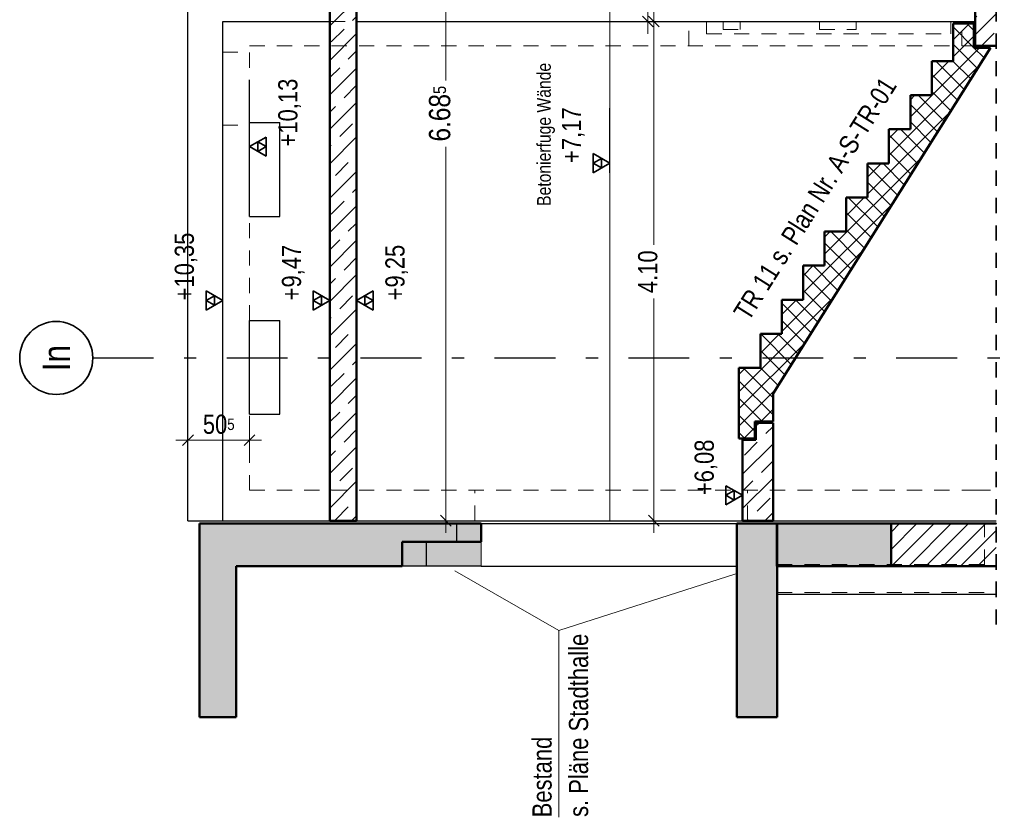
# Model space of a CAD drawing. Header units: millimetres. Extents: x -13 to 146, y -13 to 60.
# Tile 146 of 170: x 62.85 to 70.94, y 10.96 to 17.51. Entities that reach past the tile are written whole.
import ezdxf
from ezdxf.enums import TextEntityAlignment as Align

# ---------------------------------------------------------------- set-up
doc = ezdxf.new("R2010")
doc.units = ezdxf.units.MM
doc.linetypes.add('DASHDOTX2', pattern=[2, 1, -0.5, 0, -0.5])
doc.linetypes.add('HIDDEN', pattern=[0.375, 0.25, -0.125])
for name, color, linetype, lineweight in [('Achsen', 7, 'Continuous', 20), ('Geschnittene Kanten', 7, 'Continuous', 20), ('Schraffuren', 7, 'Continuous', 20)]:
    doc.layers.add(name, color=color, linetype=linetype, lineweight=lineweight)
doc.styles.add('Arial Narrow', font='ARIALN.TTF')
doc.linetypes.add('STRAKON_Linetype_13', pattern='A,30,[130,ltypeshp.shx,S=3.75,R=-30,X=0,Y=0],-3.75,[130,ltypeshp.shx,S=3.75,R=-30,X=0,Y=0]', length=33.75)
doc.dimstyles.new('Arch_Strakon_dimstyle', dxfattribs={"dimtxt": 11.25, "dimasz": 1, "dimexe": 1.25, "dimexo": 0.0625, "dimgap": 1, "dimtad": 0, "dimdec": 5, "dimzin": 12, "dimdsep": 46, "dimtxsty": 'Arial Narrow', "dimblk": 'Arrowhead_Tick', "dimsah": 1, "dimcen": 0, "dimse1": 1, "dimse2": 1, "dimclrd": 6, "dimclrt": 3, "dimazin": 0, "dimtfac": 1, "dimtdec": 4, "dimtmove": 0, "dimatfit": 3, "dimldrblk": 'NONE', "dimfxl": 1, "dimtvp": 1, "dimtolj": 1, "dimtzin": 0, "dimlwd": 13, "dimarcsym": 2})
pattern_1 = [(45, (0, 0), (-0.14142136, 0.14142136), [0.15, -0.1]), (45, (-0.07071, 0.07071), (-0.14142136, 0.14142136), [])]

# ---------------------------------------------------------------- blocks, each defined once
blk = doc.blocks.new('Arrowhead_Tick')
at = {"color": 0, "linetype": 'Continuous', "lineweight": -2}
for p, q in [((0, 20), (0, -10)), ((-1, 0), (0, 0)), ((10, 0), (0, 0))]:
    blk.add_line(p, q, dxfattribs=at)
at = {"color": 2, "linetype": 'Continuous', "lineweight": 35}
blk.add_line((4.42, 4.42), (-4.42, -4.42), dxfattribs=at)
blk = doc.blocks.new('*D310')
at = {"color": 6, "linetype": 'Continuous', "lineweight": 13}
blk.add_line((64.7471, 18.4), (70.6871, 18.4), dxfattribs=at)
at = {"layer": 'Defpoints', "color": 0}
for p in [(64.7371, 20.0781), (70.6971, 18.4), (70.6971, 17.4915)]:
    blk.add_point(p, dxfattribs=at)
at = {"color": 6, "lineweight": 13, "xscale": 0.01, "yscale": 0.01, "zscale": 0.01}
blk.add_blockref('Arrowhead_Tick', (70.6971, 18.4), dxfattribs=at)
at = {"color": 6, "lineweight": 13, "xscale": 0.01, "yscale": 0.01, "zscale": 0.01, "rotation": 180}
blk.add_blockref('Arrowhead_Tick', (64.7371, 18.4), dxfattribs=at)
at = {"color": 2, "lineweight": 35, "insert": (67.1699, 18.4675), "char_height": 0.1575, "attachment_point": 5, "style": 'Arial Narrow', "bg_fill": 3, "box_fill_scale": 1.1, "bg_fill_color": 256, "bg_fill_true_color": 13158600, "bg_fill_transparency": 0}
blk.add_mtext('\\A1;5.96', dxfattribs=at)
blk = doc.blocks.new('_None')
blk = doc.blocks.new('*D311')
at = {"color": 6, "linetype": 'Continuous', "lineweight": 13}
for p, q in [((68.059, 17.4815), (68.059, 15.6567)), ((68.059, 13.4015), (68.059, 15.2163))]:
    blk.add_line(p, q, dxfattribs=at)
at = {"layer": 'Defpoints', "color": 0}
for p in [(68.059, 17.4915), (68.5621, 17.4915), (68.7871, 13.3915)]:
    blk.add_point(p, dxfattribs=at)
at = {"color": 6, "lineweight": 13, "xscale": 0.01, "yscale": 0.01, "zscale": 0.01}
for p, rotation in [((68.059, 17.4915), 90), ((68.059, 13.3915), 270)]:
    blk.add_blockref('Arrowhead_Tick', p, dxfattribs=dict(at, rotation=rotation))
at = {"color": 2, "lineweight": 35, "insert": (68.009, 15.4365), "char_height": 0.1575, "attachment_point": 5, "rotation": 90, "style": 'Arial Narrow', "bg_fill": 3, "box_fill_scale": 1.1, "bg_fill_color": 256, "bg_fill_true_color": 13158600, "bg_fill_transparency": 0}
blk.add_mtext('\\A1;4.10', dxfattribs=at)
blk = doc.blocks.new('*D312')
at = {"color": 6, "linetype": 'Continuous', "lineweight": 13}
blk.add_line((68.009, 17.5015), (68.009, 20.0881), dxfattribs=at)
at = {"layer": 'Defpoints', "color": 0}
for p in [(67.6971, 20.0981), (68.009, 20.0981), (68.5621, 17.4915)]:
    blk.add_point(p, dxfattribs=at)
at = {"color": 6, "lineweight": 13, "xscale": 0.01, "yscale": 0.01, "zscale": 0.01}
for p, rotation in [((68.009, 20.0981), 90), ((68.009, 17.4915), 270)]:
    blk.add_blockref('Arrowhead_Tick', p, dxfattribs=dict(at, rotation=rotation))
at = {"color": 2, "lineweight": 35, "insert": (67.8786, 18.7948), "char_height": 0.1575, "attachment_point": 5, "rotation": 90, "style": 'Arial Narrow', "bg_fill": 3, "box_fill_scale": 1.1, "bg_fill_color": 256, "bg_fill_true_color": 13158600, "bg_fill_transparency": 0}
blk.add_mtext('\\A1;2.60{\\A1;\\H.6x;\\S5;}', dxfattribs=at)
blk = doc.blocks.new('*D423')
at = {"color": 6, "linetype": 'Continuous', "lineweight": 13}
blk.add_line((64.2421, 14.0521), (64.7271, 14.0521), dxfattribs=at)
at = {"layer": 'Defpoints', "color": 0}
for p in [(64.2321, 13.3915), (64.7371, 13.3915)]:
    blk.add_point(p, dxfattribs=at)
at = {"color": 6, "lineweight": 13, "xscale": 0.01, "yscale": 0.01, "zscale": 0.01}
blk.add_blockref('Arrowhead_Tick', (64.7371, 14.0521), dxfattribs=at)
at = {"color": 6, "lineweight": 13, "xscale": 0.01, "yscale": 0.01, "zscale": 0.01, "rotation": 180}
blk.add_blockref('Arrowhead_Tick', (64.2321, 14.0521), dxfattribs=at)
at = {"color": 2, "lineweight": 35, "insert": (64.4846, 14.1825), "char_height": 0.1575, "attachment_point": 5, "style": 'Arial Narrow', "bg_fill": 3, "box_fill_scale": 1.1, "bg_fill_color": 256, "bg_fill_true_color": 13158600, "bg_fill_transparency": 0}
blk.add_mtext('\\A1;50{\\A1;\\H.6x;\\S5;}', dxfattribs=at)
at = {"layer": 'Defpoints', "color": 0}
blk.add_point((64.7371, 14.0521), dxfattribs=at)
blk = doc.blocks.new('*D735')
at = {"layer": 'Achsen', "color": 6, "linetype": 'Continuous', "lineweight": 13}
for p, q in [((66.35, 20.0681), (66.35, 17.0074)), ((66.35, 13.4015), (66.35, 16.4622))]:
    blk.add_line(p, q, dxfattribs=at)
at = {"layer": 'Defpoints', "color": 0}
for p in [(64.7371, 20.0781), (66.35, 20.0781), (64.7371, 13.3915)]:
    blk.add_point(p, dxfattribs=at)
at = {"layer": 'Achsen', "color": 6, "lineweight": 13, "xscale": 0.01, "yscale": 0.01, "zscale": 0.01}
for p, rotation in [((66.35, 20.0781), 90), ((66.35, 13.3915), 270)]:
    blk.add_blockref('Arrowhead_Tick', p, dxfattribs=dict(at, rotation=rotation))
at = {"layer": 'Achsen', "color": 2, "lineweight": 35, "insert": (66.3, 16.7348), "char_height": 0.175, "attachment_point": 5, "rotation": 90, "style": 'Arial Narrow', "bg_fill": 3, "box_fill_scale": 1.1, "bg_fill_color": 256, "bg_fill_true_color": 13158600, "bg_fill_transparency": 0}
blk.add_mtext('\\A1;6.68{\\A1;\\H.6x;\\S5;}', dxfattribs=at)

msp = doc.modelspace()

# ---------------------------------------------------------------- hatches: boundary and pattern name
at = {"lineweight": 13, "true_color": 0xe9e9e9}
msp.add_hatch(color=254, dxfattribs=at).paths.add_polyline_path([(66.640753, 13.017435), (66.640753, 13.217435), (65.990753, 13.217435), (65.990753, 13.017435)])
at = {"layer": 'Schraffuren', "lineweight": 13}
h = msp.add_hatch(dxfattribs=at)
h.set_pattern_fill('bB', color=6, scale=0.01, angle=45, style=0, pattern_type=2)
h.set_pattern_definition(pattern_1)
h.paths.add_polyline_path([(65.397106, 13.391508), (65.617106, 13.391508), (65.617106, 20.07809), (65.397106, 20.07809)])
h = msp.add_hatch(dxfattribs=at)
h.set_pattern_fill('bB', color=6, scale=0.01, angle=45, style=0, pattern_type=2)
h.set_pattern_definition(pattern_1)
h.paths.add_polyline_path([(70.870819, 17.291511), (70.870819, 20.07809), (70.6971, 20.07809), (70.6971, 17.291511)])
h = msp.add_hatch(dxfattribs=at)
h.set_pattern_fill('FT', color=6, scale=0.01, angle=45, style=0, pattern_type=2)
h.set_pattern_definition([(45, (0, 0), (-0.07071068, 0.07071068), []), (135, (0, 0), (-0.07071068, -0.07071068), [])])
h.paths.add_polyline_path([(69.0371, 14.436129), (70.8225, 17.276493), (70.6871, 17.276493), (70.6871, 17.476493), (70.5171, 17.476493), (70.5171, 17.166493), (70.3411, 17.166493), (70.3411, 16.886493), (70.1651, 16.886493), (70.1651, 16.606493), (69.9891, 16.606493), (69.9891, 16.326493), (69.8131, 16.326493), (69.8131, 16.046493), (69.6371, 16.046493), (69.6371, 15.766493), (69.4611, 15.766493), (69.4611, 15.486493), (69.2851, 15.486493), (69.2851, 15.206493), (69.1091, 15.206493), (69.1091, 14.926493), (68.9331, 14.926493), (68.9331, 14.646493), (68.7571, 14.646493), (68.7571, 14.066493), (68.8871, 14.066493), (68.8871, 14.206493), (69.0371, 14.206493)])
h = msp.add_hatch(dxfattribs=at)
h.set_pattern_fill('bB', color=6, scale=0.01, angle=45, style=0, pattern_type=2)
h.set_pattern_definition(pattern_1)
h.paths.add_polyline_path([(68.7871, 13.391505), (69.0371, 13.391505), (69.0371, 14.196493), (68.8971, 14.196493), (68.8971, 14.056493), (68.7871, 14.056493)])
at = {"layer": 'Schraffuren', "lineweight": 13, "true_color": 0xf0f0f0}
for points in [[(64.627102, 11.777487), (64.627102, 13.367416), (64.327102, 13.367416), (64.327102, 11.777487)], [(66.640753, 13.36745), (66.640753, 13.217435), (65.990753, 13.217435), (65.990753, 13.017435), (64.627102, 13.017435), (64.627102, 13.36745)], [(66.640753, 13.017435), (66.640753, 13.367435), (64.627102, 13.367435), (64.627102, 13.017435)], [(69.070753, 11.777507), (69.070753, 13.367435), (68.740753, 13.367435), (68.740753, 11.777507)], [(70.007102, 13.017435), (70.007102, 13.367435), (69.068402, 13.367435), (69.068402, 13.017435)], [(66.190753, 13.217435), (66.190753, 13.017435), (65.990753, 13.017435), (65.990753, 13.217435)]]:
    msp.add_hatch(color=7, dxfattribs=at).paths.add_polyline_path(points)
at = {"layer": 'Schraffuren', "lineweight": 13}
h = msp.add_hatch(dxfattribs=at)
h.set_pattern_fill('Mau', color=6, scale=0.01, angle=45, style=0, pattern_type=2)
h.set_pattern_definition([(45, (0, 0), (-0.07071068, 0.07071068), [])])
h.paths.add_polyline_path([(70.870819, 13.017435), (70.870819, 13.367435), (70.007102, 13.367435), (70.007102, 13.017435)])

# ---------------------------------------------------------------- linework, layer by layer
at = {"color": 2, "linetype": 'HIDDEN', "lineweight": 35, "ltscale": 0.5}
for p, q in [((70.870819, 12.767435), (70.870819, 22.942747)), ((70.870819, 12.537551), (70.870819, 13.267435))]:
    msp.add_line(p, q, dxfattribs=at)
at = {"color": 6, "linetype": 'STRAKON_Linetype_13', "lineweight": 13, "ltscale": 0.01}
msp.add_line((67.697106, 13.386505), (67.697106, 20.07809), dxfattribs=at)
at = {"color": 6, "linetype": 'HIDDEN', "lineweight": 13, "ltscale": 0.5}
for p, q in [((69.419106, 17.426512), (69.719106, 17.426512)), ((70.697106, 13.641508), (70.870819, 13.641508)), ((69.070753, 13.367435), (69.070753, 13.36745)), ((70.773946, 13.367435), (70.773946, 13.36745)), ((70.773946, 13.030046), (70.773946, 13.367435)), ((69.070753, 13.031013), (70.773946, 13.031013)), ((69.070753, 13.030046), (70.773946, 13.030046)), ((69.070753, 12.800641), (70.870819, 12.800641))]:
    msp.add_line(p, q, dxfattribs=at)
at = {"color": 4, "linetype": 'Continuous', "lineweight": 50}
for p, q in [((70.6971, 17.291514), (70.870819, 17.291514)), ((68.8971, 14.056493), (68.8971, 14.196493)), ((68.8971, 14.196493), (69.0371, 14.196493)), ((69.0371, 13.391505), (69.0371, 14.196493)), ((66.640753, 13.217435), (66.640753, 13.367435)), ((69.068402, 13.017435), (69.068402, 13.367435)), ((69.070753, 13.36745), (70.007102, 13.36745)), ((69.070753, 11.777507), (69.070753, 13.367435)), ((65.990753, 13.017435), (65.990753, 13.217435)), ((65.990753, 13.217435), (66.640753, 13.217435)), ((64.627102, 11.777487), (64.627102, 13.017435)), ((64.627102, 13.017435), (65.990753, 13.017435)), ((69.068402, 13.017435), (70.007102, 13.017435)), ((64.327102, 11.777507), (64.627102, 11.777507)), ((68.740753, 11.777507), (69.070753, 11.777507))]:
    msp.add_line(p, q, dxfattribs=at)
at = {"color": 3, "linetype": 'Continuous', "lineweight": 25}
for p, q in [((67.697106, 16.249939), (67.697106, 16.779139)), ((64.517106, 15.12125), (64.517106, 15.749675)), ((68.7871, 13.52125), (68.7871, 14.05045)), ((69.070753, 13.368406), (70.773946, 13.368406)), ((69.070753, 13.36745), (69.070753, 13.368402)), ((70.773946, 13.368406), (70.870819, 13.368406)), ((70.773946, 13.36745), (70.773946, 13.368402)), ((66.640753, 13.017435), (65.990753, 13.017435)), ((66.640753, 13.017435), (68.740753, 13.017435)), ((69.070753, 12.787551), (70.870819, 12.787551))]:
    msp.add_line(p, q, dxfattribs=at)
at = {"color": 2, "linetype": 'Continuous', "lineweight": 35}
for p, q in [((67.697106, 16.328689), (67.560711, 16.407439)), ((67.560711, 16.407439), (67.560711, 16.249939)), ((67.628908, 16.368064), (67.560711, 16.328689)), ((67.628908, 16.289314), (67.628908, 16.368064)), ((67.560711, 16.249939), (67.697106, 16.328689)), ((67.560711, 16.328689), (67.628908, 16.289314)), ((64.517106, 15.2), (64.380711, 15.27875)), ((64.380711, 15.27875), (64.380711, 15.12125)), ((64.448908, 15.239375), (64.380711, 15.2)), ((64.448908, 15.160625), (64.448908, 15.239375)), ((64.380711, 15.12125), (64.517106, 15.2)), ((64.380711, 15.2), (64.448908, 15.160625)), ((68.7871, 13.6), (68.650705, 13.67875)), ((68.650705, 13.67875), (68.650705, 13.52125)), ((68.718902, 13.639375), (68.650705, 13.6)), ((68.650705, 13.52125), (68.7871, 13.6)), ((68.650705, 13.6), (68.718902, 13.560625)), ((68.718902, 13.560625), (68.718902, 13.639375))]:
    msp.add_line(p, q, dxfattribs=at)
at = {"color": 9, "linetype": 'Continuous', "lineweight": 0}
for p, q in [((66.640753, 13.017435), (66.640753, 13.217435)), ((65.990753, 13.017435), (66.640753, 13.017435))]:
    msp.add_line(p, q, dxfattribs=at)
at = {"color": 5, "linetype": 'Continuous', "lineweight": 18}
for p, q in [((67.277435, 12.490783), (66.424181, 12.979636)), ((67.277435, 12.490783), (68.730929, 12.955044)), ((67.277435, 10.955002), (67.277435, 12.490783))]:
    msp.add_line(p, q, dxfattribs=at)
at = {"color": 9, "linetype": 'Continuous', "lineweight": 0}
for centre in [(68.562106, 17.491512), (70.870819, 17.291511), (67.697106, 16.298333), (64.517106, 15.866546), (64.267104, 15.720903), (70.870819, 13.367435)]:
    msp.add_circle(centre, 0.00111, dxfattribs=at)
at = {"layer": 'Achsen', "color": 3, "linetype": 'DASHDOTX2', "lineweight": 25, "ltscale": 0.5}
msp.add_line((63.449876, 14.72799), (70.936879, 14.72799), dxfattribs=at)
at = {"layer": 'Achsen', "color": 3, "linetype": 'Continuous', "lineweight": 25}
for p, q in [((69.0371, 13.391508), (70.697106, 13.391508)), ((70.697106, 13.391508), (70.870819, 13.391508))]:
    msp.add_line(p, q, dxfattribs=at)
at = {"layer": 'Achsen', "color": 2, "linetype": 'Continuous', "lineweight": 35}
msp.add_circle((63.149876, 14.72799), 0.3, dxfattribs=at)
at = {"layer": 'Geschnittene Kanten', "color": 4, "linetype": 'Continuous', "lineweight": 50}
for p, q in [((69.0371, 14.436129), (70.8225, 17.276493)), ((70.6871, 17.276493), (70.8225, 17.276493)), ((70.3411, 16.886493), (70.3411, 17.166493)), ((70.3411, 17.166493), (70.5171, 17.166493)), ((70.1651, 16.606493), (70.1651, 16.886493)), ((70.1651, 16.886493), (70.3411, 16.886493)), ((69.9891, 16.326493), (69.9891, 16.606493)), ((69.9891, 16.606493), (70.1651, 16.606493)), ((69.8131, 16.046493), (69.8131, 16.326493)), ((69.8131, 16.326493), (69.9891, 16.326493)), ((69.6371, 15.766493), (69.6371, 16.046493)), ((69.6371, 16.046493), (69.8131, 16.046493)), ((69.4611, 15.486493), (69.4611, 15.766493)), ((69.4611, 15.766493), (69.6371, 15.766493)), ((69.2851, 15.206493), (69.2851, 15.486493)), ((69.2851, 15.486493), (69.4611, 15.486493)), ((69.1091, 14.926493), (69.1091, 15.206493)), ((69.1091, 15.206493), (69.2851, 15.206493)), ((68.9331, 14.646493), (68.9331, 14.926493)), ((68.9331, 14.926493), (69.1091, 14.926493)), ((69.0371, 14.206493), (69.0371, 14.436129)), ((68.8871, 14.066493), (68.8871, 14.206493)), ((68.8871, 14.206493), (69.0371, 14.206493)), ((70.007102, 13.36745), (70.870819, 13.36745)), ((70.007102, 13.017435), (70.007102, 13.367435)), ((70.007102, 13.017435), (70.870819, 13.017435))]:
    msp.add_line(p, q, dxfattribs=at)
at = {"layer": 'Schraffuren', "color": 3, "linetype": 'Continuous', "lineweight": 25}
for p, q in [((66.440753, 13.217435), (66.440753, 13.367435)), ((66.190753, 13.017435), (66.190753, 13.217435))]:
    msp.add_line(p, q, dxfattribs=at)

# ---------------------------------------------------------------- texts
at = {"color": 3, "lineweight": 25, "style": 'Arial Narrow'}
msp.add_text('Betonierfuge Wände', height=0.1125, rotation=90, dxfattribs=at).set_placement((67.211767, 15.97723))
at = {"color": 2, "lineweight": 35, "style": 'Arial Narrow'}
for s, p in [('s. Pläne Stadthalle', (67.518443, 10.957983)), ('Bestand', (67.218674, 10.955002))]:
    msp.add_text(s, height=0.1575, rotation=90, dxfattribs=at).set_placement(p)
at = {"color": 2, "lineweight": 35, "char_height": 0.1575, "attachment_point": 1, "rotation": 90, "line_spacing_factor": 0.9, "style": 'Arial Narrow'}
for s, insert in [(' +7,17', (67.303356, 16.279864)), (' +10,35', (64.123356, 15.150914)), (' +6,08', (68.39335, 13.551175))]:
    msp.add_mtext(s, dxfattribs=dict(at, insert=insert))
at = {"layer": 'Achsen', "color": 4, "lineweight": 50, "style": 'Arial Narrow'}
msp.add_text('In', height=0.225, rotation=90, dxfattribs=at).set_placement((63.149876, 14.727162), align=Align.MIDDLE_CENTER)

# ---------------------------------------------------------------- next in the draw order: dimensions: what is measured, and where the dimension line sits
at = {"lineweight": 35}
for base, p1, p2, text, override, picture, middle in [((70.697106, 18.4), (64.737106, 20.07809), (70.697106, 17.491512), '5.96', {"dimscale": 0.01, "dimtxt": 15.75, "dimasz": 1, "dimgap": 5, "dimtad": 0, "dimjust": 0, "dimtih": 0, "dimtoh": 0, "dimdec": 5, "dimdsep": 46, "dimtxsty": 'Arial Narrow', "dimclrd": 6, "dimclrt": 2, "dimtix": 0, "dimtofl": 255, "dimtmove": 2, "dimatfit": 2, "dimfxl": 0, "dimfxlon": 0, "dimtvp": 31.746032, "dimtfill": 1, "dimtfillclr": 7, "dimlwd": 13}, '*D310', (67.169906, 18.467494)), ((64.737106, 14.052085), (64.232106, 13.391505), (64.737106, 13.391508), '50{\\A1;\\H.6x;\\S5;}', {"dimscale": 0.01, "dimtxt": 15.75, "dimasz": 1, "dimgap": 5, "dimtad": 1, "dimjust": 0, "dimtih": 0, "dimtoh": 0, "dimdec": 5, "dimdsep": 46, "dimtxsty": 'Arial Narrow', "dimclrd": 6, "dimclrt": 2, "dimtix": 1, "dimtofl": 255, "dimtmove": 0, "dimatfit": 2, "dimfxl": 0, "dimfxlon": 0, "dimtvp": 31.746032, "dimtfill": 1, "dimtfillclr": 7, "dimlwd": 13}, '*D423', (64.484606, 14.052085))]:
    dim = msp.add_linear_dim(base=base, p1=p1, p2=p2, text=text, dimstyle='Arch_Strakon_dimstyle', override=override, dxfattribs=at)
    dim.commit()
    dim.dimension.update_dxf_attribs({"geometry": picture, "text_midpoint": middle, "dimtype": 160})

# ---------------------------------------------------------------- next in the draw order: linework, layer by layer
at = {"color": 4, "linetype": 'Continuous', "lineweight": 50}
for p, q in [((70.6971, 17.291511), (70.6971, 20.07809)), ((64.327102, 13.36745), (64.627102, 13.36745)), ((64.327102, 11.777487), (64.327102, 13.367416))]:
    msp.add_line(p, q, dxfattribs=at)
at = {"color": 6, "linetype": 'HIDDEN', "lineweight": 13, "ltscale": 0.5}
for p, q in [((69.419106, 17.426512), (69.419106, 17.491512)), ((69.719106, 17.426512), (69.719106, 17.491512)), ((70.497106, 17.391512), (70.497106, 17.491512)), ((70.587106, 17.291512), (70.587106, 17.491512))]:
    msp.add_line(p, q, dxfattribs=at)
at = {"color": 9, "linetype": 'Continuous', "lineweight": 0}
for centre in [(64.627102, 13.367435), (64.627102, 13.367416)]:
    msp.add_circle(centre, 0.00111, dxfattribs=at)
at = {"layer": 'Achsen', "color": 3, "linetype": 'Continuous', "lineweight": 25}
for p, q in [((64.232106, 13.391505), (64.232106, 20.07809)), ((64.517106, 13.391508), (64.517106, 17.491512)), ((64.232106, 13.391508), (64.517106, 13.391508))]:
    msp.add_line(p, q, dxfattribs=at)
at = {"layer": 'Geschnittene Kanten', "color": 4, "linetype": 'Continuous', "lineweight": 50}
for p, q in [((70.5171, 17.166493), (70.5171, 17.476493)), ((70.5171, 17.476493), (70.6871, 17.476493)), ((70.6871, 17.276493), (70.6871, 17.476493))]:
    msp.add_line(p, q, dxfattribs=at)

# ---------------------------------------------------------------- next in the draw order: dimensions: what is measured, and where the dimension line sits
at = {"lineweight": 35}
dim = msp.add_linear_dim(base=(68.059048, 17.491512), p1=(68.7871, 13.391505), p2=(68.562106, 17.491512), angle=90, text='4.10', dimstyle='Arch_Strakon_dimstyle', override={"dimscale": 0.01, "dimtxt": 15.75, "dimasz": 1, "dimgap": 5, "dimtad": 0, "dimjust": 0, "dimtih": 0, "dimtoh": 0, "dimdec": 5, "dimdsep": 46, "dimtxsty": 'Arial Narrow', "dimclrd": 6, "dimclrt": 2, "dimtix": 0, "dimtofl": 255, "dimtmove": 2, "dimatfit": 2, "dimfxl": 0, "dimfxlon": 0, "dimtvp": 31.746032, "dimtfill": 1, "dimtfillclr": 7, "dimlwd": 13}, dxfattribs=at)
dim.commit()
dim.dimension.update_dxf_attribs({"geometry": '*D311', "text_midpoint": (68.009048, 15.436508), "dimtype": 160})
at = {"layer": 'Achsen', "lineweight": 35}
dim = msp.add_linear_dim(base=(66.35, 20.07809), p1=(64.737106, 13.391508), p2=(64.737106, 20.07809), angle=90, text='6.68{\\A1;\\H.6x;\\S5;}', dimstyle='Arch_Strakon_dimstyle', override={"dimscale": 0.01, "dimtxt": 17.5, "dimasz": 1, "dimgap": 5, "dimtad": 0, "dimjust": 0, "dimtih": 0, "dimtoh": 0, "dimdec": 5, "dimdsep": 46, "dimtxsty": 'Arial Narrow', "dimclrd": 6, "dimclrt": 2, "dimtix": 0, "dimtofl": 255, "dimtmove": 2, "dimatfit": 2, "dimfxl": 0, "dimfxlon": 0, "dimtvp": 28.571429, "dimtfill": 1, "dimtfillclr": 7, "dimlwd": 13}, dxfattribs=at)
dim.commit()
dim.dimension.update_dxf_attribs({"geometry": '*D735', "text_midpoint": (66.3, 16.734797), "dimtype": 160})

# ---------------------------------------------------------------- next in the draw order: linework, layer by layer
at = {"color": 4, "linetype": 'Continuous', "lineweight": 50}
for p, q in [((65.397106, 13.391508), (65.397106, 20.07809)), ((65.617106, 13.391508), (65.617106, 20.07809)), ((68.7871, 13.391505), (68.7871, 14.056493)), ((68.7871, 14.056493), (68.8971, 14.056493)), ((64.627102, 13.36745), (66.640753, 13.36745)), ((65.397106, 13.391508), (65.617106, 13.391508)), ((68.740753, 13.36745), (69.070753, 13.36745)), ((68.740753, 11.777507), (68.740753, 13.367435)), ((68.7871, 13.391508), (69.0371, 13.391508))]:
    msp.add_line(p, q, dxfattribs=at)
at = {"color": 6, "linetype": 'HIDDEN', "lineweight": 13, "ltscale": 0.5}
for p, q in [((65.397106, 17.491512), (65.617106, 17.491512)), ((68.627106, 17.426512), (68.627106, 17.491512)), ((68.767106, 17.426512), (68.767106, 17.491512)), ((68.627106, 17.426512), (68.767106, 17.426512)), ((64.517106, 17.241512), (64.737106, 17.241512)), ((64.737106, 17.291514), (70.6971, 17.291514)), ((64.737106, 16.661505), (64.737106, 17.291512)), ((64.517106, 16.641512), (64.737106, 16.641512)), ((64.737106, 15.036505), (64.737106, 15.891505)), ((64.737106, 13.641505), (64.737106, 14.266505)), ((64.737106, 13.641508), (70.697106, 13.641508)), ((66.587106, 13.391508), (66.587106, 13.641505)), ((68.827106, 13.391508), (68.827106, 13.641505))]:
    msp.add_line(p, q, dxfattribs=at)
at = {"color": 3, "linetype": 'Continuous', "lineweight": 25}
for p, q in [((64.737106, 16.385439), (64.737106, 17.013864)), ((65.397106, 15.12125), (65.397106, 15.65045)), ((65.617106, 15.12125), (65.617106, 15.65045)), ((66.640753, 13.36745), (68.740753, 13.36745))]:
    msp.add_line(p, q, dxfattribs=at)
at = {"color": 2, "linetype": 'Continuous', "lineweight": 35}
for p, q in [((64.737106, 16.464189), (64.873501, 16.542939)), ((64.805303, 16.424814), (64.805303, 16.503564)), ((64.805303, 16.503564), (64.873501, 16.464189)), ((64.873501, 16.542939), (64.873501, 16.385439)), ((64.873501, 16.385439), (64.737106, 16.464189)), ((64.873501, 16.464189), (64.805303, 16.424814)), ((65.397106, 15.2), (65.260711, 15.27875)), ((65.260711, 15.27875), (65.260711, 15.12125)), ((65.328908, 15.239375), (65.260711, 15.2)), ((65.328908, 15.160625), (65.328908, 15.239375)), ((65.617106, 15.2), (65.753501, 15.27875)), ((65.685303, 15.160625), (65.685303, 15.239375)), ((65.685303, 15.239375), (65.753501, 15.2)), ((65.753501, 15.27875), (65.753501, 15.12125)), ((65.260711, 15.12125), (65.397106, 15.2)), ((65.260711, 15.2), (65.328908, 15.160625)), ((65.753501, 15.12125), (65.617106, 15.2)), ((65.753501, 15.2), (65.685303, 15.160625))]:
    msp.add_line(p, q, dxfattribs=at)
at = {"layer": 'Achsen', "color": 3, "linetype": 'Continuous', "lineweight": 25}
for p, q in [((64.517106, 17.491512), (64.737106, 17.491512)), ((64.737106, 17.491512), (65.397106, 17.491512)), ((64.737106, 15.891505), (64.737106, 16.661505)), ((64.737106, 16.661505), (64.987106, 16.661505)), ((64.987106, 15.891505), (64.987106, 16.661505)), ((64.737106, 15.891505), (64.987106, 15.891505)), ((64.737106, 14.266505), (64.737106, 15.036505)), ((64.737106, 15.036505), (64.987106, 15.036505)), ((64.987106, 14.266505), (64.987106, 15.036505)), ((64.737106, 14.266505), (64.987106, 14.266505)), ((64.517106, 13.391508), (64.737106, 13.391508)), ((64.737106, 13.391508), (65.397106, 13.391508)), ((65.617106, 13.391508), (68.7871, 13.391508))]:
    msp.add_line(p, q, dxfattribs=at)
at = {"layer": 'Geschnittene Kanten', "color": 4, "linetype": 'Continuous', "lineweight": 50}
for p, q in [((68.7571, 14.066493), (68.7571, 14.646493)), ((68.7571, 14.646493), (68.9331, 14.646493)), ((68.7571, 14.066493), (68.8871, 14.066493))]:
    msp.add_line(p, q, dxfattribs=at)

# ---------------------------------------------------------------- next in the draw order: texts
at = {"color": 2, "lineweight": 35, "style": 'Arial Narrow'}
msp.add_text('TR 11 s. Plan Nr. A-S-TR-01', height=0.1575, rotation=57.8477, dxfattribs=at).set_placement((68.838002, 15.023043))
at = {"color": 2, "lineweight": 35, "char_height": 0.1575, "attachment_point": 1, "rotation": 90, "line_spacing_factor": 0.9, "style": 'Arial Narrow'}
for s, insert in [(' +10,13', (64.973356, 16.415364)), (' +9,47', (65.003356, 15.151175)), (' +9,25', (65.853356, 15.151175))]:
    msp.add_mtext(s, dxfattribs=dict(at, insert=insert))

# ---------------------------------------------------------------- next in the draw order: dimensions: what is measured, and where the dimension line sits
at = {"lineweight": 35}
dim = msp.add_linear_dim(base=(68.009048, 20.09809), p1=(68.562106, 17.491512), p2=(67.6971, 20.09809), angle=90, text='2.60{\\A1;\\H.6x;\\S5;}', dimstyle='Arch_Strakon_dimstyle', override={"dimscale": 0.01, "dimtxt": 15.75, "dimasz": 1, "dimgap": 5, "dimtad": 1, "dimjust": 0, "dimtih": 0, "dimtoh": 0, "dimdec": 5, "dimdsep": 46, "dimtxsty": 'Arial Narrow', "dimclrd": 6, "dimclrt": 2, "dimtix": 1, "dimtofl": 255, "dimtmove": 0, "dimatfit": 2, "dimfxl": 0, "dimfxlon": 0, "dimtvp": 31.746032, "dimtfill": 1, "dimtfillclr": 7, "dimlwd": 13}, dxfattribs=at)
dim.commit()
dim.dimension.update_dxf_attribs({"geometry": '*D312', "text_midpoint": (68.009048, 18.794801), "dimtype": 160})

# ---------------------------------------------------------------- next in the draw order: linework, layer by layer
at = {"color": 6, "linetype": 'HIDDEN', "lineweight": 13, "ltscale": 0.5}
for p, q in [((68.347106, 17.291512), (68.347106, 17.491512)), ((68.492106, 17.391512), (68.492106, 17.491512)), ((68.492106, 17.391512), (70.497106, 17.391512))]:
    msp.add_line(p, q, dxfattribs=at)
at = {"layer": 'Achsen', "color": 3, "linetype": 'Continuous', "lineweight": 25}
msp.add_line((65.617106, 17.491512), (70.697106, 17.491512), dxfattribs=at)

doc.saveas('drawing.dxf')
